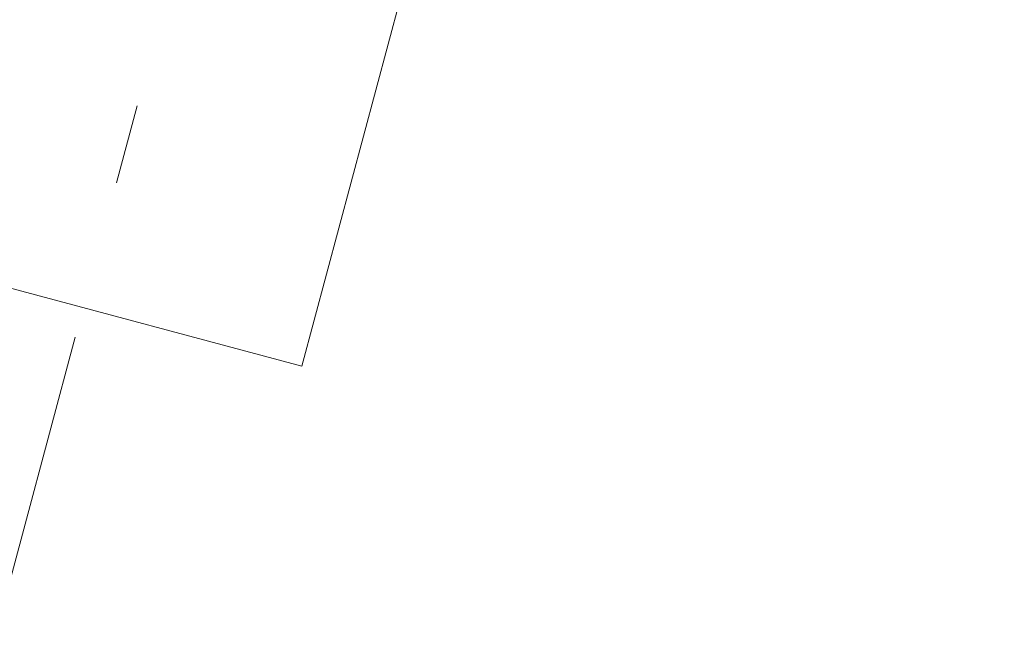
# Model space of a CAD drawing. Header units: millimetres. Extents: x -62314 to 79800, y -34032 to 28340.
# Tile 96 of 256: x 64568 to 65003, y -20492 to -20215. Entities that reach past the tile are written whole.
import ezdxf

# ---------------------------------------------------------------- set-up
doc = ezdxf.new("R2010")
doc.units = ezdxf.units.MM
doc.header["$LTSCALE"] = 508
doc.linetypes.add('Dash Style-6', pattern=[1.04164, 0.625, -0.20828, 0.06943, -0.13893])
for name, color, linetype, lineweight in [('(00) tekening-stramien-algemeen', 7, 'Dash Style-6', 0), ('(__) constructies_materialen-Xh2 staalproducten', 1, 'Continuous', 0), ('None', 7, 'Continuous', 0)]:
    doc.layers.add(name, color=color, linetype=linetype, lineweight=lineweight)

# ---------------------------------------------------------------- blocks, each defined once
blk = doc.blocks.new('blok B 01 (2D)')
at = {"layer": '(__) constructies_materialen-Xh2 staalproducten', "color": 3, "lineweight": 0, "transparency": 33554687}
for p, q in [((68030, 8520.64), (68030, 8140.04)), ((68030, 8140.04), (67848, 8140.04))]:
    blk.add_line(p, q, dxfattribs=at)
blk = doc.blocks.new('Group-176-1')
at = {"layer": '(00) tekening-stramien-algemeen', "color": 2, "lineweight": 0, "transparency": 33554687}
blk.add_line((71014.45, -2704.92), (-1884.52, -2704.93), dxfattribs=at)
blk = doc.blocks.new('Stramien blok B')
at = {"layer": '(00) tekening-stramien-algemeen', "color": 2, "lineweight": 0, "transparency": 33554687}
blk.add_line((67659.99, 1818.88), (67659.99, -14997.57), dxfattribs=at)
at = {"layer": 'None', "color": 17, "transparency": 33554687}
blk.add_blockref('Group-176-1', (0, 0), dxfattribs=at)

msp = doc.modelspace()

# ---------------------------------------------------------------- block references
at = {"layer": 'None', "color": 17, "transparency": 33554687}
for name, p, rotation in [('blok B 01 (2D)', (-3125.94, -10622.93), 344.9999999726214), ('Stramien blok B', (0, 0), 344.9999645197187)]:
    msp.add_blockref(name, p, dxfattribs=dict(at, rotation=rotation))

doc.saveas('drawing.dxf')
